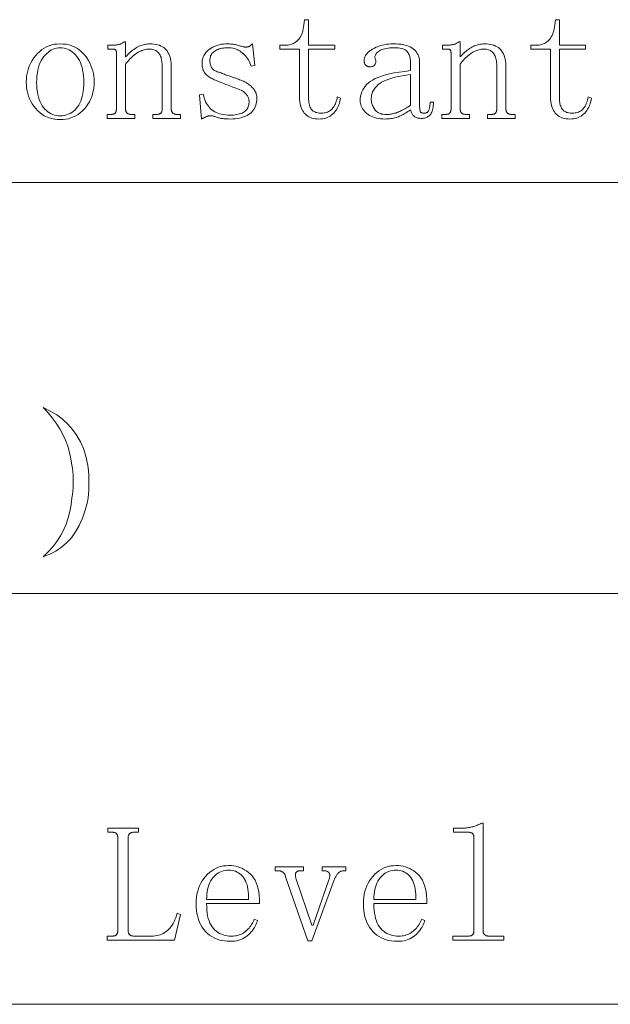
# Model space of a CAD drawing. Extents: x 1 to 297, y 1 to 210.
# Tile 68 of 171: x 144 to 152, y 30 to 42. Entities that reach past the tile are written whole.
import ezdxf

# ---------------------------------------------------------------- set-up
doc = ezdxf.new("R2010")
doc.units = 0

msp = doc.modelspace()

# ---------------------------------------------------------------- linework, layer by layer
at = {"color": 7, "lineweight": 13}
for p, q in [((1.306, 40.342), (219.321, 40.342)), ((1.306, 34.953), (219.321, 34.953)), ((1.306, 29.565), (219.321, 29.565))]:
    msp.add_line(p, q, dxfattribs=at)
for points in [[(147.918, 41.459), (147.919, 41.436), (147.92, 41.414), (147.922, 41.394), (147.925, 41.375), (147.929, 41.358), (147.934, 41.343), (147.939, 41.329), (147.946, 41.317), (147.953, 41.306), (147.961, 41.296), (147.97, 41.288), (147.98, 41.281), (147.991, 41.274), (148.002, 41.269), (148.015, 41.264), (148.028, 41.26), (148.042, 41.257), (148.057, 41.255), (148.073, 41.254), (148.09, 41.253), (148.106, 41.254), (148.122, 41.256), (148.138, 41.258), (148.153, 41.262), (148.167, 41.267), (148.18, 41.273), (148.193, 41.281), (148.205, 41.289), (148.216, 41.299), (148.227, 41.309), (148.237, 41.321), (148.246, 41.333), (148.254, 41.347), (148.262, 41.361), (148.27, 41.377), (148.276, 41.393), (148.282, 41.41), (148.287, 41.428), (148.292, 41.448), (148.295, 41.468), (148.338, 41.451), (148.334, 41.427), (148.329, 41.404), (148.323, 41.382), (148.316, 41.361), (148.307, 41.341), (148.298, 41.322), (148.287, 41.304), (148.275, 41.286), (148.262, 41.269), (148.248, 41.253), (148.233, 41.239), (148.217, 41.226), (148.2, 41.214), (148.182, 41.204), (148.163, 41.196), (148.144, 41.189), (148.123, 41.183), (148.101, 41.179), (148.079, 41.177), (148.055, 41.176), (148.03, 41.177), (148.006, 41.179), (147.984, 41.183), (147.963, 41.189), (147.943, 41.196), (147.924, 41.204), (147.907, 41.214), (147.891, 41.226), (147.876, 41.239), (147.862, 41.253), (147.85, 41.27), (147.839, 41.288), (147.83, 41.307), (147.821, 41.329), (147.814, 41.352), (147.808, 41.377), (147.804, 41.403), (147.801, 41.432), (147.799, 41.462), (147.798, 41.493), (147.798, 42.093), (147.541, 42.093), (147.541, 42.145), (147.61, 42.145), (147.63, 42.146), (147.649, 42.147), (147.668, 42.151), (147.686, 42.155), (147.703, 42.161), (147.719, 42.168), (147.735, 42.176), (147.749, 42.186), (147.763, 42.197), (147.777, 42.209), (147.789, 42.223), (147.801, 42.238), (147.811, 42.254), (147.821, 42.272), (147.829, 42.292), (147.837, 42.313), (147.844, 42.335), (147.849, 42.359), (147.854, 42.384), (147.858, 42.411), (147.867, 42.479), (147.918, 42.479), (147.918, 42.145), (148.261, 42.145), (148.261, 42.093), (147.918, 42.093)], [(151.21, 41.459), (151.21, 41.436), (151.211, 41.414), (151.213, 41.394), (151.216, 41.375), (151.22, 41.358), (151.225, 41.343), (151.231, 41.329), (151.237, 41.317), (151.244, 41.306), (151.252, 41.296), (151.261, 41.288), (151.271, 41.281), (151.282, 41.274), (151.294, 41.269), (151.306, 41.264), (151.319, 41.26), (151.333, 41.257), (151.348, 41.255), (151.364, 41.254), (151.381, 41.253), (151.398, 41.254), (151.414, 41.256), (151.429, 41.258), (151.444, 41.262), (151.458, 41.267), (151.472, 41.273), (151.484, 41.281), (151.496, 41.289), (151.508, 41.299), (151.518, 41.309), (151.528, 41.321), (151.537, 41.333), (151.546, 41.347), (151.554, 41.361), (151.561, 41.377), (151.568, 41.393), (151.573, 41.41), (151.578, 41.428), (151.583, 41.448), (151.587, 41.468), (151.63, 41.451), (151.626, 41.427), (151.62, 41.404), (151.614, 41.382), (151.607, 41.361), (151.598, 41.341), (151.589, 41.322), (151.578, 41.304), (151.566, 41.286), (151.554, 41.269), (151.54, 41.253), (151.525, 41.239), (151.509, 41.226), (151.492, 41.214), (151.474, 41.204), (151.455, 41.196), (151.435, 41.189), (151.414, 41.183), (151.393, 41.179), (151.37, 41.177), (151.347, 41.176), (151.322, 41.177), (151.298, 41.179), (151.275, 41.183), (151.254, 41.189), (151.234, 41.196), (151.216, 41.204), (151.198, 41.214), (151.182, 41.226), (151.167, 41.239), (151.154, 41.253), (151.142, 41.27), (151.131, 41.288), (151.121, 41.307), (151.113, 41.329), (151.106, 41.352), (151.1, 41.377), (151.095, 41.403), (151.092, 41.432), (151.09, 41.462), (151.09, 41.493), (151.09, 42.093), (150.832, 42.093), (150.832, 42.145), (150.901, 42.145), (150.921, 42.146), (150.941, 42.147), (150.959, 42.151), (150.977, 42.155), (150.994, 42.161), (151.011, 42.168), (151.026, 42.176), (151.041, 42.186), (151.055, 42.197), (151.068, 42.209), (151.081, 42.223), (151.092, 42.238), (151.102, 42.254), (151.112, 42.272), (151.121, 42.292), (151.128, 42.313), (151.135, 42.335), (151.141, 42.359), (151.146, 42.384), (151.15, 42.411), (151.158, 42.479), (151.21, 42.479), (151.21, 42.145), (151.552, 42.145), (151.552, 42.093), (151.21, 42.093)], [(145.107, 41.665), (145.105, 41.623), (145.102, 41.582), (145.095, 41.543), (145.086, 41.505), (145.075, 41.469), (145.06, 41.434), (145.044, 41.401), (145.024, 41.369), (145.003, 41.338), (144.978, 41.309), (144.952, 41.282), (144.924, 41.258), (144.896, 41.237), (144.866, 41.219), (144.835, 41.203), (144.802, 41.19), (144.769, 41.18), (144.734, 41.173), (144.698, 41.169), (144.661, 41.168), (144.622, 41.169), (144.585, 41.174), (144.549, 41.181), (144.515, 41.191), (144.482, 41.204), (144.451, 41.22), (144.421, 41.239), (144.392, 41.261), (144.365, 41.286), (144.34, 41.313), (144.316, 41.343), (144.295, 41.374), (144.276, 41.406), (144.26, 41.44), (144.246, 41.474), (144.235, 41.51), (144.226, 41.547), (144.22, 41.585), (144.217, 41.624), (144.215, 41.665), (144.217, 41.702), (144.22, 41.739), (144.226, 41.775), (144.235, 41.81), (144.246, 41.845), (144.26, 41.879), (144.276, 41.912), (144.295, 41.945), (144.316, 41.977), (144.34, 42.008), (144.365, 42.037), (144.392, 42.063), (144.421, 42.086), (144.451, 42.106), (144.482, 42.123), (144.515, 42.137), (144.549, 42.148), (144.585, 42.156), (144.622, 42.16), (144.661, 42.162), (144.701, 42.16), (144.74, 42.156), (144.777, 42.148), (144.812, 42.137), (144.845, 42.123), (144.877, 42.106), (144.907, 42.086), (144.935, 42.063), (144.962, 42.037), (144.987, 42.008), (145.01, 41.977), (145.03, 41.945), (145.048, 41.912), (145.064, 41.879), (145.077, 41.845), (145.088, 41.81), (145.096, 41.775), (145.102, 41.739), (145.105, 41.702)], [(144.352, 41.656), (144.353, 41.613), (144.356, 41.572), (144.361, 41.533), (144.367, 41.497), (144.375, 41.462), (144.385, 41.431), (144.397, 41.401), (144.41, 41.374), (144.425, 41.349), (144.442, 41.326), (144.461, 41.306), (144.48, 41.288), (144.5, 41.272), (144.521, 41.258), (144.542, 41.246), (144.564, 41.236), (144.587, 41.229), (144.611, 41.223), (144.636, 41.22), (144.661, 41.219), (144.689, 41.22), (144.717, 41.224), (144.743, 41.23), (144.767, 41.238), (144.791, 41.248), (144.813, 41.261), (144.833, 41.276), (144.853, 41.293), (144.871, 41.313), (144.888, 41.335), (144.904, 41.359), (144.917, 41.385), (144.93, 41.412), (144.94, 41.442), (144.949, 41.473), (144.957, 41.506), (144.962, 41.541), (144.966, 41.578), (144.969, 41.616), (144.97, 41.656), (144.969, 41.7), (144.966, 41.741), (144.961, 41.78), (144.955, 41.817), (144.947, 41.852), (144.937, 41.885), (144.925, 41.916), (144.912, 41.944), (144.897, 41.971), (144.88, 41.995), (144.861, 42.017), (144.842, 42.037), (144.822, 42.054), (144.801, 42.069), (144.78, 42.082), (144.758, 42.092), (144.735, 42.1), (144.711, 42.106), (144.686, 42.109), (144.661, 42.111), (144.637, 42.109), (144.614, 42.106), (144.591, 42.1), (144.569, 42.092), (144.547, 42.082), (144.526, 42.069), (144.506, 42.054), (144.485, 42.037), (144.466, 42.017), (144.447, 41.995), (144.429, 41.971), (144.413, 41.944), (144.399, 41.916), (144.386, 41.885), (144.376, 41.852), (144.368, 41.817), (144.361, 41.78), (144.356, 41.741), (144.353, 41.7)], [(145.278, 41.185), (145.278, 41.236), (145.321, 41.236), (145.329, 41.236), (145.337, 41.237), (145.344, 41.238), (145.351, 41.239), (145.357, 41.241), (145.363, 41.242), (145.368, 41.245), (145.373, 41.247), (145.377, 41.25), (145.381, 41.253), (145.384, 41.257), (145.387, 41.261), (145.39, 41.265), (145.392, 41.27), (145.394, 41.275), (145.395, 41.28), (145.397, 41.286), (145.397, 41.292), (145.398, 41.298), (145.398, 41.305), (145.398, 42.042), (145.398, 42.047), (145.398, 42.052), (145.397, 42.056), (145.397, 42.061), (145.396, 42.065), (145.395, 42.068), (145.394, 42.072), (145.393, 42.075), (145.391, 42.078), (145.39, 42.081), (145.388, 42.083), (145.385, 42.085), (145.383, 42.087), (145.38, 42.089), (145.377, 42.09), (145.373, 42.091), (145.369, 42.092), (145.365, 42.093), (145.36, 42.093), (145.355, 42.093), (145.287, 42.093), (145.287, 42.145), (145.347, 42.145), (145.355, 42.145), (145.364, 42.145), (145.372, 42.146), (145.38, 42.146), (145.388, 42.147), (145.397, 42.148), (145.405, 42.149), (145.413, 42.15), (145.42, 42.152), (145.428, 42.153), (145.436, 42.155), (145.443, 42.158), (145.451, 42.16), (145.458, 42.163), (145.466, 42.166), (145.473, 42.17), (145.48, 42.174), (145.487, 42.178), (145.494, 42.183), (145.501, 42.188), (145.518, 42.188), (145.518, 41.991), (145.534, 42.007), (145.549, 42.023), (145.564, 42.038), (145.58, 42.052), (145.595, 42.066), (145.611, 42.078), (145.626, 42.09), (145.642, 42.1), (145.657, 42.11), (145.672, 42.119), (145.688, 42.127), (145.704, 42.135), (145.719, 42.141), (145.736, 42.147), (145.752, 42.151), (145.768, 42.155), (145.785, 42.158), (145.801, 42.16), (145.818, 42.162), (145.835, 42.162), (145.864, 42.161), (145.89, 42.159), (145.916, 42.155), (145.939, 42.15), (145.962, 42.143), (145.982, 42.134), (146.001, 42.124), (146.019, 42.113), (146.035, 42.1), (146.05, 42.085), (146.063, 42.069), (146.074, 42.051), (146.085, 42.032), (146.093, 42.011), (146.101, 41.988), (146.107, 41.965), (146.112, 41.939), (146.115, 41.912), (146.117, 41.884), (146.118, 41.853), (146.118, 41.305), (146.118, 41.298), (146.119, 41.292), (146.12, 41.286), (146.122, 41.28), (146.123, 41.275), (146.126, 41.27), (146.129, 41.265), (146.132, 41.261), (146.135, 41.257), (146.14, 41.253), (146.144, 41.25), (146.149, 41.247), (146.154, 41.245), (146.159, 41.242), (146.164, 41.241), (146.17, 41.239), (146.176, 41.238), (146.182, 41.237), (146.189, 41.236), (146.195, 41.236), (146.238, 41.236), (146.238, 41.185), (145.878, 41.185), (145.878, 41.236), (145.921, 41.236), (145.929, 41.236), (145.937, 41.237), (145.944, 41.238), (145.951, 41.239), (145.957, 41.241), (145.963, 41.242), (145.968, 41.245), (145.973, 41.247), (145.977, 41.25), (145.981, 41.253), (145.984, 41.257), (145.987, 41.261), (145.99, 41.265), (145.992, 41.27), (145.994, 41.275), (145.995, 41.28), (145.997, 41.286), (145.997, 41.292), (145.998, 41.298), (145.998, 41.305), (145.998, 41.879), (145.998, 41.899), (145.996, 41.918), (145.994, 41.937), (145.991, 41.954), (145.987, 41.97), (145.983, 41.986), (145.977, 42), (145.971, 42.014), (145.963, 42.026), (145.955, 42.038), (145.946, 42.048), (145.936, 42.058), (145.926, 42.066), (145.914, 42.073), (145.902, 42.08), (145.888, 42.085), (145.874, 42.088), (145.859, 42.091), (145.843, 42.093), (145.827, 42.093), (145.811, 42.093), (145.796, 42.091), (145.78, 42.089), (145.764, 42.085), (145.748, 42.081), (145.733, 42.075), (145.717, 42.068), (145.701, 42.061), (145.684, 42.052), (145.668, 42.042), (145.652, 42.031), (145.636, 42.02), (145.62, 42.007), (145.605, 41.994), (145.59, 41.98), (145.575, 41.965), (145.56, 41.949), (145.546, 41.932), (145.532, 41.915), (145.518, 41.896), (145.518, 41.305), (145.518, 41.298), (145.519, 41.292), (145.52, 41.286), (145.522, 41.28), (145.523, 41.275), (145.526, 41.27), (145.529, 41.265), (145.532, 41.261), (145.535, 41.257), (145.54, 41.253), (145.544, 41.25), (145.549, 41.247), (145.554, 41.245), (145.559, 41.242), (145.564, 41.241), (145.57, 41.239), (145.576, 41.238), (145.582, 41.237), (145.589, 41.236), (145.595, 41.236), (145.638, 41.236), (145.638, 41.185)], [(146.521, 41.896), (146.522, 41.921), (146.525, 41.945), (146.53, 41.968), (146.537, 41.99), (146.546, 42.01), (146.556, 42.029), (146.569, 42.047), (146.584, 42.064), (146.601, 42.079), (146.62, 42.093), (146.64, 42.106), (146.661, 42.118), (146.682, 42.128), (146.705, 42.137), (146.728, 42.145), (146.752, 42.151), (146.776, 42.156), (146.802, 42.159), (146.828, 42.161), (146.855, 42.162), (146.871, 42.162), (146.886, 42.161), (146.901, 42.16), (146.916, 42.159), (146.93, 42.157), (146.945, 42.154), (146.959, 42.152), (146.973, 42.148), (146.987, 42.145), (147.001, 42.141), (147.014, 42.137), (147.027, 42.133), (147.038, 42.13), (147.049, 42.127), (147.059, 42.125), (147.068, 42.123), (147.076, 42.121), (147.083, 42.12), (147.09, 42.119), (147.095, 42.119), (147.1, 42.119), (147.105, 42.119), (147.11, 42.12), (147.114, 42.121), (147.119, 42.121), (147.123, 42.122), (147.127, 42.123), (147.131, 42.125), (147.135, 42.126), (147.138, 42.128), (147.142, 42.13), (147.145, 42.132), (147.149, 42.134), (147.153, 42.137), (147.157, 42.141), (147.162, 42.144), (147.166, 42.148), (147.171, 42.152), (147.176, 42.157), (147.181, 42.162), (147.215, 41.879), (147.164, 41.871), (147.157, 41.892), (147.148, 41.913), (147.139, 41.933), (147.129, 41.952), (147.118, 41.97), (147.106, 41.987), (147.093, 42.003), (147.079, 42.019), (147.064, 42.033), (147.048, 42.046), (147.032, 42.059), (147.015, 42.069), (146.997, 42.079), (146.98, 42.087), (146.961, 42.095), (146.943, 42.1), (146.924, 42.105), (146.904, 42.108), (146.884, 42.11), (146.864, 42.111), (146.842, 42.11), (146.821, 42.109), (146.801, 42.107), (146.782, 42.104), (146.764, 42.1), (146.747, 42.095), (146.731, 42.09), (146.716, 42.083), (146.701, 42.076), (146.688, 42.068), (146.676, 42.059), (146.665, 42.049), (146.655, 42.039), (146.647, 42.028), (146.64, 42.016), (146.634, 42.004), (146.63, 41.991), (146.626, 41.977), (146.624, 41.963), (146.624, 41.948), (146.624, 41.934), (146.625, 41.921), (146.627, 41.909), (146.629, 41.898), (146.631, 41.887), (146.635, 41.876), (146.639, 41.866), (146.643, 41.857), (146.648, 41.849), (146.654, 41.841), (146.66, 41.833), (146.668, 41.826), (146.676, 41.819), (146.685, 41.813), (146.696, 41.807), (146.707, 41.802), (146.719, 41.797), (146.732, 41.793), (146.746, 41.789), (146.761, 41.785), (146.773, 41.78), (146.786, 41.774), (146.8, 41.769), (146.814, 41.764), (146.828, 41.758), (146.844, 41.752), (146.86, 41.747), (146.876, 41.741), (146.893, 41.735), (146.911, 41.729), (146.929, 41.723), (146.946, 41.717), (146.964, 41.711), (146.981, 41.704), (146.998, 41.698), (147.014, 41.692), (147.031, 41.685), (147.047, 41.678), (147.063, 41.672), (147.078, 41.665), (147.092, 41.658), (147.105, 41.65), (147.117, 41.642), (147.13, 41.634), (147.141, 41.625), (147.153, 41.616), (147.164, 41.606), (147.174, 41.596), (147.184, 41.586), (147.194, 41.575), (147.203, 41.564), (147.211, 41.552), (147.218, 41.54), (147.224, 41.528), (147.229, 41.516), (147.233, 41.503), (147.237, 41.491), (147.239, 41.477), (147.241, 41.464), (147.241, 41.451), (147.24, 41.425), (147.237, 41.401), (147.233, 41.378), (147.227, 41.357), (147.218, 41.336), (147.209, 41.316), (147.197, 41.298), (147.183, 41.281), (147.168, 41.264), (147.151, 41.249), (147.132, 41.235), (147.112, 41.223), (147.09, 41.212), (147.066, 41.203), (147.041, 41.195), (147.014, 41.188), (146.985, 41.183), (146.955, 41.179), (146.923, 41.177), (146.89, 41.176), (146.868, 41.177), (146.847, 41.177), (146.828, 41.178), (146.809, 41.18), (146.792, 41.182), (146.776, 41.184), (146.761, 41.187), (146.747, 41.19), (146.734, 41.194), (146.722, 41.198), (146.711, 41.202), (146.701, 41.205), (146.691, 41.209), (146.681, 41.211), (146.672, 41.214), (146.663, 41.216), (146.655, 41.217), (146.647, 41.218), (146.639, 41.219), (146.632, 41.219), (146.627, 41.219), (146.622, 41.219), (146.617, 41.218), (146.611, 41.217), (146.606, 41.216), (146.6, 41.215), (146.594, 41.213), (146.589, 41.211), (146.583, 41.209), (146.577, 41.206), (146.571, 41.204), (146.565, 41.201), (146.558, 41.198), (146.552, 41.195), (146.546, 41.192), (146.539, 41.189), (146.533, 41.186), (146.526, 41.183), (146.519, 41.18), (146.512, 41.176), (146.487, 41.493), (146.538, 41.502), (146.544, 41.475), (146.551, 41.45), (146.559, 41.426), (146.568, 41.403), (146.579, 41.382), (146.591, 41.362), (146.604, 41.344), (146.618, 41.326), (146.633, 41.311), (146.65, 41.296), (146.667, 41.283), (146.687, 41.272), (146.707, 41.261), (146.729, 41.252), (146.752, 41.245), (146.777, 41.239), (146.803, 41.234), (146.831, 41.23), (146.859, 41.228), (146.89, 41.228), (146.913, 41.228), (146.935, 41.229), (146.957, 41.232), (146.977, 41.235), (146.996, 41.238), (147.014, 41.243), (147.03, 41.249), (147.046, 41.255), (147.06, 41.262), (147.074, 41.271), (147.086, 41.28), (147.097, 41.289), (147.107, 41.3), (147.115, 41.312), (147.122, 41.324), (147.128, 41.337), (147.132, 41.352), (147.136, 41.367), (147.137, 41.382), (147.138, 41.399), (147.138, 41.411), (147.137, 41.422), (147.135, 41.433), (147.133, 41.444), (147.13, 41.454), (147.126, 41.463), (147.121, 41.473), (147.116, 41.481), (147.11, 41.49), (147.104, 41.498), (147.097, 41.505), (147.09, 41.512), (147.083, 41.519), (147.076, 41.525), (147.07, 41.531), (147.063, 41.536), (147.056, 41.541), (147.049, 41.546), (147.042, 41.55), (147.035, 41.553), (147.018, 41.56), (147, 41.567), (146.982, 41.574), (146.964, 41.582), (146.945, 41.589), (146.926, 41.596), (146.907, 41.604), (146.887, 41.611), (146.867, 41.619), (146.847, 41.626), (146.826, 41.634), (146.807, 41.642), (146.787, 41.649), (146.769, 41.656), (146.75, 41.664), (146.733, 41.671), (146.715, 41.678), (146.699, 41.685), (146.682, 41.692), (146.667, 41.699), (146.652, 41.706), (146.638, 41.714), (146.624, 41.721), (146.612, 41.729), (146.6, 41.738), (146.59, 41.746), (146.58, 41.756), (146.571, 41.765), (146.563, 41.775), (146.555, 41.785), (146.549, 41.795), (146.543, 41.806), (146.538, 41.816), (146.533, 41.827), (146.53, 41.838), (146.526, 41.85), (146.524, 41.861), (146.522, 41.873), (146.521, 41.884)], [(148.921, 41.176), (148.891, 41.177), (148.862, 41.179), (148.835, 41.183), (148.809, 41.188), (148.784, 41.195), (148.761, 41.203), (148.739, 41.212), (148.718, 41.223), (148.699, 41.235), (148.681, 41.249), (148.665, 41.264), (148.65, 41.279), (148.637, 41.295), (148.626, 41.311), (148.617, 41.327), (148.609, 41.344), (148.603, 41.362), (148.599, 41.379), (148.596, 41.398), (148.595, 41.416), (148.597, 41.447), (148.601, 41.476), (148.607, 41.504), (148.617, 41.531), (148.628, 41.557), (148.643, 41.581), (148.66, 41.605), (148.68, 41.627), (148.703, 41.649), (148.728, 41.669), (148.757, 41.688), (148.792, 41.706), (148.831, 41.723), (148.876, 41.739), (148.926, 41.754), (148.982, 41.767), (149.042, 41.78), (149.108, 41.791), (149.179, 41.801), (149.255, 41.811), (149.255, 41.913), (149.255, 41.93), (149.254, 41.947), (149.252, 41.962), (149.249, 41.977), (149.246, 41.992), (149.241, 42.005), (149.236, 42.019), (149.231, 42.031), (149.224, 42.043), (149.217, 42.055), (149.208, 42.065), (149.197, 42.075), (149.185, 42.083), (149.17, 42.091), (149.153, 42.097), (149.135, 42.102), (149.114, 42.106), (149.092, 42.108), (149.067, 42.11), (149.041, 42.111), (149.013, 42.11), (148.986, 42.109), (148.961, 42.106), (148.938, 42.103), (148.917, 42.099), (148.897, 42.094), (148.879, 42.087), (148.863, 42.08), (148.848, 42.072), (148.835, 42.063), (148.824, 42.054), (148.814, 42.044), (148.806, 42.035), (148.8, 42.025), (148.795, 42.015), (148.791, 42.005), (148.789, 41.995), (148.789, 41.985), (148.79, 41.975), (148.792, 41.965), (148.796, 41.958), (148.798, 41.951), (148.8, 41.944), (148.801, 41.937), (148.801, 41.931), (148.801, 41.924), (148.8, 41.917), (148.798, 41.91), (148.796, 41.903), (148.792, 41.896), (148.789, 41.89), (148.784, 41.884), (148.779, 41.879), (148.773, 41.874), (148.767, 41.871), (148.76, 41.867), (148.752, 41.865), (148.743, 41.863), (148.734, 41.862), (148.724, 41.862), (148.717, 41.862), (148.711, 41.863), (148.704, 41.864), (148.698, 41.865), (148.693, 41.867), (148.687, 41.87), (148.682, 41.873), (148.677, 41.876), (148.673, 41.879), (148.668, 41.883), (148.664, 41.888), (148.66, 41.893), (148.657, 41.898), (148.654, 41.904), (148.652, 41.91), (148.65, 41.917), (148.649, 41.924), (148.648, 41.931), (148.647, 41.939), (148.647, 41.948), (148.648, 41.963), (148.651, 41.978), (148.657, 41.993), (148.665, 42.008), (148.675, 42.023), (148.687, 42.037), (148.701, 42.052), (148.718, 42.066), (148.737, 42.08), (148.758, 42.093), (148.781, 42.106), (148.805, 42.118), (148.83, 42.128), (148.855, 42.137), (148.882, 42.145), (148.91, 42.151), (148.939, 42.156), (148.969, 42.159), (149, 42.161), (149.032, 42.162), (149.066, 42.161), (149.098, 42.159), (149.128, 42.156), (149.156, 42.152), (149.182, 42.146), (149.207, 42.139), (149.23, 42.131), (149.252, 42.121), (149.272, 42.11), (149.29, 42.098), (149.306, 42.084), (149.32, 42.07), (149.333, 42.054), (149.344, 42.037), (149.354, 42.02), (149.362, 42.001), (149.368, 41.98), (149.372, 41.959), (149.374, 41.937), (149.375, 41.913), (149.375, 41.348), (149.375, 41.335), (149.376, 41.323), (149.376, 41.312), (149.377, 41.302), (149.378, 41.293), (149.38, 41.285), (149.382, 41.279), (149.383, 41.274), (149.386, 41.269), (149.388, 41.266), (149.391, 41.264), (149.394, 41.262), (149.398, 41.26), (149.402, 41.258), (149.406, 41.257), (149.411, 41.255), (149.417, 41.255), (149.422, 41.254), (149.429, 41.254), (149.435, 41.253), (149.444, 41.254), (149.451, 41.255), (149.459, 41.257), (149.465, 41.26), (149.472, 41.263), (149.477, 41.267), (149.483, 41.272), (149.487, 41.278), (149.492, 41.285), (149.495, 41.292), (149.499, 41.3), (149.501, 41.309), (149.504, 41.318), (149.506, 41.328), (149.508, 41.338), (149.51, 41.349), (149.511, 41.361), (149.512, 41.373), (149.512, 41.386), (149.512, 41.399), (149.555, 41.399), (149.555, 41.376), (149.554, 41.354), (149.551, 41.334), (149.548, 41.315), (149.545, 41.297), (149.54, 41.281), (149.534, 41.267), (149.528, 41.254), (149.521, 41.242), (149.512, 41.232), (149.504, 41.223), (149.494, 41.215), (149.484, 41.208), (149.474, 41.202), (149.463, 41.197), (149.452, 41.192), (149.44, 41.189), (149.427, 41.187), (149.414, 41.185), (149.401, 41.185), (149.389, 41.185), (149.378, 41.186), (149.367, 41.187), (149.357, 41.189), (149.347, 41.191), (149.338, 41.194), (149.33, 41.197), (149.321, 41.201), (149.314, 41.206), (149.307, 41.211), (149.3, 41.216), (149.294, 41.222), (149.288, 41.229), (149.282, 41.237), (149.277, 41.245), (149.272, 41.254), (149.267, 41.263), (149.263, 41.274), (149.259, 41.285), (149.255, 41.296), (149.238, 41.285), (149.222, 41.273), (149.205, 41.263), (149.189, 41.253), (149.173, 41.244), (149.157, 41.235), (149.142, 41.227), (149.126, 41.219), (149.111, 41.213), (149.097, 41.206), (149.082, 41.201), (149.066, 41.195), (149.05, 41.191), (149.034, 41.187), (149.016, 41.184), (148.998, 41.181), (148.98, 41.179), (148.961, 41.177), (148.941, 41.177)], [(149.667, 41.185), (149.667, 41.236), (149.71, 41.236), (149.718, 41.236), (149.726, 41.237), (149.733, 41.238), (149.74, 41.239), (149.746, 41.241), (149.752, 41.242), (149.757, 41.245), (149.762, 41.247), (149.766, 41.25), (149.77, 41.253), (149.773, 41.257), (149.776, 41.261), (149.778, 41.265), (149.781, 41.27), (149.782, 41.275), (149.784, 41.28), (149.785, 41.286), (149.786, 41.292), (149.787, 41.298), (149.787, 41.305), (149.787, 42.042), (149.787, 42.047), (149.786, 42.052), (149.786, 42.056), (149.785, 42.061), (149.785, 42.065), (149.784, 42.068), (149.783, 42.072), (149.781, 42.075), (149.78, 42.078), (149.778, 42.081), (149.776, 42.083), (149.774, 42.085), (149.771, 42.087), (149.769, 42.089), (149.765, 42.09), (149.762, 42.091), (149.758, 42.092), (149.753, 42.093), (149.749, 42.093), (149.744, 42.093), (149.675, 42.093), (149.675, 42.145), (149.735, 42.145), (149.744, 42.145), (149.752, 42.145), (149.761, 42.146), (149.769, 42.146), (149.777, 42.147), (149.785, 42.148), (149.793, 42.149), (149.801, 42.15), (149.809, 42.152), (149.817, 42.153), (149.824, 42.155), (149.832, 42.158), (149.839, 42.16), (149.847, 42.163), (149.854, 42.166), (149.861, 42.17), (149.869, 42.174), (149.876, 42.178), (149.883, 42.183), (149.89, 42.188), (149.907, 42.188), (149.907, 41.991), (149.922, 42.007), (149.938, 42.023), (149.953, 42.038), (149.968, 42.052), (149.984, 42.066), (149.999, 42.078), (150.015, 42.09), (150.03, 42.1), (150.046, 42.11), (150.061, 42.119), (150.077, 42.127), (150.092, 42.135), (150.108, 42.141), (150.124, 42.147), (150.14, 42.151), (150.157, 42.155), (150.173, 42.158), (150.19, 42.16), (150.207, 42.162), (150.224, 42.162), (150.252, 42.161), (150.279, 42.159), (150.304, 42.155), (150.328, 42.15), (150.35, 42.143), (150.371, 42.134), (150.39, 42.124), (150.408, 42.113), (150.424, 42.1), (150.438, 42.085), (150.451, 42.069), (150.463, 42.051), (150.473, 42.032), (150.482, 42.011), (150.49, 41.988), (150.496, 41.965), (150.501, 41.939), (150.504, 41.912), (150.506, 41.884), (150.507, 41.853), (150.507, 41.305), (150.507, 41.298), (150.508, 41.292), (150.509, 41.286), (150.51, 41.28), (150.512, 41.275), (150.514, 41.27), (150.517, 41.265), (150.52, 41.261), (150.524, 41.257), (150.528, 41.253), (150.533, 41.25), (150.537, 41.247), (150.542, 41.245), (150.547, 41.242), (150.553, 41.241), (150.558, 41.239), (150.564, 41.238), (150.571, 41.237), (150.577, 41.236), (150.584, 41.236), (150.627, 41.236), (150.627, 41.185), (150.267, 41.185), (150.267, 41.236), (150.31, 41.236), (150.318, 41.236), (150.326, 41.237), (150.333, 41.238), (150.34, 41.239), (150.346, 41.241), (150.352, 41.242), (150.357, 41.245), (150.362, 41.247), (150.366, 41.25), (150.37, 41.253), (150.373, 41.257), (150.376, 41.261), (150.378, 41.265), (150.381, 41.27), (150.382, 41.275), (150.384, 41.28), (150.385, 41.286), (150.386, 41.292), (150.387, 41.298), (150.387, 41.305), (150.387, 41.879), (150.386, 41.899), (150.385, 41.918), (150.383, 41.937), (150.38, 41.954), (150.376, 41.97), (150.371, 41.986), (150.366, 42), (150.359, 42.014), (150.352, 42.026), (150.344, 42.038), (150.335, 42.048), (150.325, 42.058), (150.314, 42.066), (150.303, 42.073), (150.29, 42.08), (150.277, 42.085), (150.263, 42.088), (150.248, 42.091), (150.232, 42.093), (150.215, 42.093), (150.2, 42.093), (150.184, 42.091), (150.169, 42.089), (150.153, 42.085), (150.137, 42.081), (150.121, 42.075), (150.105, 42.068), (150.089, 42.061), (150.073, 42.052), (150.057, 42.042), (150.041, 42.031), (150.025, 42.02), (150.009, 42.007), (149.994, 41.994), (149.978, 41.98), (149.964, 41.965), (149.949, 41.949), (149.935, 41.932), (149.921, 41.915), (149.907, 41.896), (149.907, 41.305), (149.907, 41.298), (149.908, 41.292), (149.909, 41.286), (149.91, 41.28), (149.912, 41.275), (149.914, 41.27), (149.917, 41.265), (149.92, 41.261), (149.924, 41.257), (149.928, 41.253), (149.933, 41.25), (149.937, 41.247), (149.942, 41.245), (149.947, 41.242), (149.953, 41.241), (149.958, 41.239), (149.964, 41.238), (149.971, 41.237), (149.977, 41.236), (149.984, 41.236), (150.027, 41.236), (150.027, 41.185)], [(148.741, 41.442), (148.741, 41.427), (148.743, 41.412), (148.745, 41.397), (148.749, 41.382), (148.753, 41.368), (148.758, 41.354), (148.764, 41.34), (148.771, 41.327), (148.779, 41.314), (148.788, 41.301), (148.798, 41.288), (148.809, 41.277), (148.821, 41.268), (148.835, 41.259), (148.849, 41.252), (148.865, 41.247), (148.881, 41.242), (148.899, 41.239), (148.918, 41.237), (148.938, 41.236), (148.954, 41.237), (148.969, 41.237), (148.984, 41.239), (149, 41.241), (149.015, 41.244), (149.031, 41.247), (149.046, 41.251), (149.062, 41.255), (149.077, 41.261), (149.092, 41.266), (149.108, 41.273), (149.124, 41.279), (149.139, 41.287), (149.156, 41.295), (149.172, 41.304), (149.188, 41.313), (149.205, 41.323), (149.221, 41.333), (149.238, 41.345), (149.255, 41.356), (149.255, 41.759), (149.199, 41.752), (149.146, 41.744), (149.097, 41.734), (149.051, 41.724), (149.009, 41.713), (148.97, 41.701), (148.935, 41.688), (148.904, 41.674), (148.877, 41.659), (148.852, 41.643), (148.831, 41.627), (148.812, 41.609), (148.796, 41.591), (148.781, 41.572), (148.769, 41.552), (148.759, 41.532), (148.751, 41.511), (148.745, 41.488), (148.742, 41.466)], [(144.438, 37.391), (144.53, 37.346), (144.615, 37.295), (144.692, 37.238), (144.762, 37.174), (144.824, 37.103), (144.878, 37.026), (144.925, 36.943), (144.965, 36.853), (144.997, 36.756), (145.021, 36.653), (145.027, 36.605), (145.032, 36.557), (145.035, 36.508), (145.037, 36.459), (145.038, 36.409), (145.037, 36.359), (145.035, 36.309), (145.032, 36.258), (145.027, 36.208), (145.021, 36.156), (144.99, 36.044), (144.954, 35.941), (144.911, 35.847), (144.862, 35.761), (144.807, 35.685), (144.745, 35.617), (144.678, 35.559), (144.604, 35.509), (144.524, 35.468), (144.438, 35.436), (144.504, 35.5), (144.563, 35.566), (144.616, 35.635), (144.663, 35.708), (144.704, 35.783), (144.738, 35.862), (144.767, 35.944), (144.789, 36.029), (144.805, 36.117), (144.815, 36.208), (144.821, 36.252), (144.826, 36.296), (144.83, 36.34), (144.832, 36.383), (144.832, 36.426), (144.832, 36.469), (144.83, 36.511), (144.826, 36.553), (144.821, 36.595), (144.815, 36.636), (144.802, 36.721), (144.784, 36.804), (144.76, 36.884), (144.73, 36.963), (144.695, 37.039), (144.655, 37.114), (144.609, 37.186), (144.557, 37.256), (144.501, 37.324)], [(149.915, 31.873), (149.931, 31.874), (149.946, 31.874), (149.961, 31.875), (149.976, 31.876), (149.99, 31.878), (150.005, 31.88), (150.019, 31.882), (150.033, 31.884), (150.047, 31.887), (150.061, 31.891), (150.075, 31.894), (150.088, 31.898), (150.101, 31.902), (150.114, 31.907), (150.127, 31.912), (150.14, 31.917), (150.153, 31.923), (150.165, 31.929), (150.177, 31.935), (150.19, 31.942), (150.207, 31.942), (150.207, 30.528), (150.207, 30.521), (150.208, 30.515), (150.209, 30.509), (150.21, 30.503), (150.212, 30.498), (150.214, 30.493), (150.217, 30.488), (150.22, 30.484), (150.224, 30.48), (150.228, 30.476), (150.233, 30.473), (150.237, 30.47), (150.242, 30.468), (150.247, 30.465), (150.253, 30.463), (150.258, 30.462), (150.264, 30.461), (150.271, 30.46), (150.277, 30.459), (150.284, 30.459), (150.481, 30.459), (150.481, 30.408), (149.812, 30.408), (149.812, 30.459), (150.01, 30.459), (150.018, 30.459), (150.026, 30.46), (150.033, 30.461), (150.04, 30.462), (150.046, 30.463), (150.052, 30.465), (150.057, 30.468), (150.062, 30.47), (150.066, 30.473), (150.07, 30.476), (150.073, 30.48), (150.076, 30.484), (150.078, 30.488), (150.081, 30.493), (150.082, 30.498), (150.084, 30.503), (150.085, 30.509), (150.086, 30.515), (150.087, 30.521), (150.087, 30.528), (150.087, 31.753), (150.087, 31.76), (150.086, 31.766), (150.085, 31.772), (150.084, 31.778), (150.082, 31.783), (150.081, 31.788), (150.078, 31.793), (150.076, 31.797), (150.073, 31.801), (150.07, 31.805), (150.066, 31.808), (150.062, 31.811), (150.057, 31.814), (150.052, 31.816), (150.046, 31.818), (150.04, 31.819), (150.033, 31.82), (150.026, 31.821), (150.018, 31.822), (150.01, 31.822), (149.821, 31.822), (149.821, 31.873)], [(145.552, 30.528), (145.553, 30.521), (145.553, 30.515), (145.554, 30.509), (145.556, 30.503), (145.558, 30.498), (145.56, 30.493), (145.563, 30.488), (145.566, 30.484), (145.57, 30.48), (145.574, 30.476), (145.578, 30.473), (145.583, 30.47), (145.588, 30.468), (145.593, 30.465), (145.598, 30.463), (145.604, 30.462), (145.61, 30.461), (145.616, 30.46), (145.623, 30.459), (145.63, 30.459), (145.861, 30.459), (145.885, 30.46), (145.908, 30.462), (145.93, 30.466), (145.952, 30.471), (145.972, 30.477), (145.993, 30.485), (146.012, 30.495), (146.031, 30.506), (146.049, 30.518), (146.067, 30.532), (146.083, 30.547), (146.099, 30.564), (146.114, 30.583), (146.128, 30.603), (146.142, 30.625), (146.154, 30.649), (146.166, 30.674), (146.176, 30.701), (146.186, 30.729), (146.195, 30.759), (146.238, 30.742), (146.161, 30.408), (145.278, 30.408), (145.278, 30.459), (145.338, 30.459), (145.346, 30.459), (145.354, 30.46), (145.362, 30.461), (145.368, 30.462), (145.375, 30.463), (145.38, 30.465), (145.386, 30.468), (145.39, 30.47), (145.394, 30.473), (145.398, 30.476), (145.401, 30.48), (145.404, 30.484), (145.407, 30.488), (145.409, 30.493), (145.411, 30.498), (145.413, 30.503), (145.414, 30.509), (145.415, 30.515), (145.415, 30.521), (145.415, 30.528), (145.415, 31.753), (145.415, 31.76), (145.415, 31.766), (145.414, 31.772), (145.413, 31.778), (145.411, 31.783), (145.409, 31.788), (145.407, 31.793), (145.404, 31.797), (145.401, 31.801), (145.398, 31.805), (145.394, 31.808), (145.39, 31.811), (145.386, 31.814), (145.38, 31.816), (145.375, 31.818), (145.368, 31.819), (145.362, 31.82), (145.354, 31.821), (145.346, 31.822), (145.338, 31.822), (145.287, 31.822), (145.287, 31.873), (145.69, 31.873), (145.69, 31.822), (145.63, 31.822), (145.623, 31.822), (145.616, 31.821), (145.61, 31.82), (145.604, 31.819), (145.598, 31.818), (145.593, 31.816), (145.588, 31.814), (145.583, 31.811), (145.578, 31.808), (145.574, 31.805), (145.57, 31.801), (145.566, 31.797), (145.563, 31.793), (145.56, 31.788), (145.558, 31.783), (145.556, 31.778), (145.554, 31.772), (145.553, 31.766), (145.553, 31.76), (145.552, 31.753)], [(146.581, 30.888), (146.582, 30.843), (146.585, 30.8), (146.589, 30.761), (146.595, 30.724), (146.603, 30.689), (146.613, 30.658), (146.625, 30.629), (146.639, 30.602), (146.654, 30.579), (146.671, 30.558), (146.69, 30.539), (146.709, 30.522), (146.73, 30.507), (146.752, 30.495), (146.775, 30.484), (146.799, 30.475), (146.824, 30.468), (146.851, 30.463), (146.878, 30.46), (146.907, 30.459), (146.929, 30.46), (146.95, 30.462), (146.97, 30.465), (146.99, 30.469), (147.01, 30.475), (147.028, 30.482), (147.046, 30.491), (147.063, 30.5), (147.079, 30.511), (147.095, 30.523), (147.11, 30.537), (147.124, 30.55), (147.138, 30.565), (147.15, 30.58), (147.162, 30.595), (147.172, 30.611), (147.182, 30.628), (147.191, 30.645), (147.199, 30.663), (147.207, 30.682), (147.25, 30.665), (147.244, 30.646), (147.237, 30.627), (147.228, 30.609), (147.219, 30.59), (147.208, 30.572), (147.196, 30.553), (147.182, 30.535), (147.167, 30.517), (147.151, 30.499), (147.134, 30.481), (147.115, 30.463), (147.095, 30.448), (147.074, 30.435), (147.052, 30.423), (147.028, 30.413), (147.003, 30.405), (146.976, 30.399), (146.949, 30.394), (146.92, 30.391), (146.89, 30.391), (146.851, 30.392), (146.814, 30.396), (146.778, 30.402), (146.743, 30.411), (146.711, 30.423), (146.679, 30.437), (146.649, 30.454), (146.621, 30.473), (146.594, 30.495), (146.568, 30.519), (146.545, 30.546), (146.523, 30.575), (146.505, 30.606), (146.489, 30.64), (146.475, 30.676), (146.464, 30.714), (146.455, 30.754), (146.449, 30.796), (146.445, 30.841), (146.444, 30.888), (146.445, 30.93), (146.449, 30.971), (146.455, 31.01), (146.464, 31.047), (146.475, 31.084), (146.489, 31.119), (146.505, 31.152), (146.523, 31.184), (146.545, 31.214), (146.568, 31.243), (146.594, 31.27), (146.62, 31.294), (146.648, 31.316), (146.676, 31.334), (146.706, 31.35), (146.737, 31.362), (146.769, 31.372), (146.803, 31.379), (146.837, 31.383), (146.872, 31.385), (146.905, 31.384), (146.936, 31.38), (146.966, 31.375), (146.996, 31.367), (147.025, 31.357), (147.052, 31.345), (147.079, 31.33), (147.106, 31.314), (147.131, 31.295), (147.155, 31.273), (147.178, 31.25), (147.198, 31.222), (147.216, 31.192), (147.232, 31.158), (147.245, 31.121), (147.256, 31.081), (147.264, 31.038), (147.27, 30.991), (147.274, 30.941), (147.275, 30.888)], [(148.775, 30.888), (148.776, 30.843), (148.779, 30.8), (148.783, 30.761), (148.79, 30.724), (148.798, 30.689), (148.808, 30.658), (148.819, 30.629), (148.833, 30.602), (148.848, 30.579), (148.865, 30.558), (148.884, 30.539), (148.904, 30.522), (148.924, 30.507), (148.946, 30.495), (148.969, 30.484), (148.993, 30.475), (149.019, 30.468), (149.045, 30.463), (149.072, 30.46), (149.101, 30.459), (149.123, 30.46), (149.144, 30.462), (149.165, 30.465), (149.185, 30.469), (149.204, 30.475), (149.222, 30.482), (149.24, 30.491), (149.257, 30.5), (149.274, 30.511), (149.29, 30.523), (149.305, 30.537), (149.319, 30.55), (149.332, 30.565), (149.344, 30.58), (149.356, 30.595), (149.367, 30.611), (149.377, 30.628), (149.386, 30.645), (149.394, 30.663), (149.401, 30.682), (149.444, 30.665), (149.438, 30.646), (149.431, 30.627), (149.423, 30.609), (149.413, 30.59), (149.402, 30.572), (149.39, 30.553), (149.376, 30.535), (149.362, 30.517), (149.345, 30.499), (149.328, 30.481), (149.309, 30.463), (149.29, 30.448), (149.268, 30.435), (149.246, 30.423), (149.222, 30.413), (149.197, 30.405), (149.171, 30.399), (149.143, 30.394), (149.114, 30.391), (149.084, 30.391), (149.045, 30.392), (149.008, 30.396), (148.972, 30.402), (148.938, 30.411), (148.905, 30.423), (148.874, 30.437), (148.844, 30.454), (148.815, 30.473), (148.788, 30.495), (148.762, 30.519), (148.739, 30.546), (148.718, 30.575), (148.699, 30.606), (148.683, 30.64), (148.669, 30.676), (148.658, 30.714), (148.649, 30.754), (148.643, 30.796), (148.639, 30.841), (148.638, 30.888), (148.639, 30.93), (148.643, 30.971), (148.649, 31.01), (148.658, 31.047), (148.669, 31.084), (148.683, 31.119), (148.699, 31.152), (148.718, 31.184), (148.739, 31.214), (148.762, 31.243), (148.788, 31.27), (148.814, 31.294), (148.842, 31.316), (148.871, 31.334), (148.901, 31.35), (148.932, 31.362), (148.964, 31.372), (148.997, 31.379), (149.031, 31.383), (149.067, 31.385), (149.099, 31.384), (149.13, 31.38), (149.161, 31.375), (149.19, 31.367), (149.219, 31.357), (149.247, 31.345), (149.274, 31.33), (149.3, 31.314), (149.325, 31.295), (149.35, 31.273), (149.372, 31.25), (149.393, 31.222), (149.411, 31.192), (149.426, 31.158), (149.44, 31.121), (149.45, 31.081), (149.459, 31.038), (149.465, 30.991), (149.468, 30.941), (149.47, 30.888)], [(147.13, 30.939), (147.13, 30.976), (147.13, 31.011), (147.127, 31.044), (147.123, 31.076), (147.118, 31.105), (147.111, 31.133), (147.102, 31.159), (147.091, 31.183), (147.079, 31.206), (147.065, 31.226), (147.05, 31.245), (147.034, 31.262), (147.017, 31.277), (146.999, 31.289), (146.981, 31.3), (146.961, 31.309), (146.94, 31.316), (146.919, 31.321), (146.896, 31.324), (146.872, 31.325), (146.847, 31.324), (146.823, 31.321), (146.8, 31.316), (146.777, 31.308), (146.756, 31.299), (146.735, 31.288), (146.716, 31.274), (146.697, 31.259), (146.679, 31.242), (146.662, 31.222), (146.647, 31.201), (146.633, 31.178), (146.621, 31.153), (146.61, 31.127), (146.601, 31.1), (146.594, 31.071), (146.588, 31.04), (146.584, 31.008), (146.582, 30.974), (146.581, 30.939)], [(147.961, 30.399), (147.91, 30.399), (147.618, 31.239), (147.616, 31.246), (147.614, 31.252), (147.611, 31.259), (147.609, 31.265), (147.605, 31.27), (147.602, 31.276), (147.598, 31.281), (147.593, 31.286), (147.589, 31.29), (147.584, 31.295), (147.579, 31.299), (147.573, 31.303), (147.568, 31.306), (147.562, 31.309), (147.556, 31.311), (147.55, 31.313), (147.544, 31.314), (147.537, 31.315), (147.531, 31.316), (147.524, 31.316), (147.481, 31.316), (147.481, 31.368), (147.85, 31.368), (147.85, 31.316), (147.815, 31.316), (147.805, 31.316), (147.796, 31.315), (147.788, 31.314), (147.78, 31.312), (147.773, 31.31), (147.767, 31.307), (147.762, 31.304), (147.758, 31.3), (147.754, 31.295), (147.751, 31.291), (147.749, 31.285), (147.747, 31.279), (147.746, 31.272), (147.745, 31.265), (147.746, 31.256), (147.746, 31.247), (147.748, 31.238), (147.75, 31.227), (147.752, 31.217), (147.755, 31.205), (147.961, 30.605), (147.978, 30.605), (148.184, 31.196), (148.189, 31.208), (148.192, 31.219), (148.195, 31.23), (148.197, 31.239), (148.198, 31.249), (148.198, 31.257), (148.197, 31.266), (148.195, 31.273), (148.192, 31.28), (148.188, 31.286), (148.184, 31.292), (148.178, 31.297), (148.173, 31.302), (148.166, 31.305), (148.159, 31.309), (148.152, 31.311), (148.143, 31.314), (148.135, 31.315), (148.125, 31.316), (148.115, 31.316), (148.098, 31.316), (148.098, 31.368), (148.407, 31.368), (148.407, 31.316), (148.39, 31.316), (148.379, 31.316), (148.37, 31.315), (148.361, 31.314), (148.352, 31.311), (148.343, 31.309), (148.336, 31.305), (148.328, 31.302), (148.321, 31.297), (148.314, 31.292), (148.308, 31.286), (148.302, 31.28), (148.296, 31.273), (148.291, 31.266), (148.285, 31.257), (148.279, 31.249), (148.274, 31.239), (148.268, 31.23), (148.263, 31.219), (148.258, 31.208), (148.252, 31.196)], [(149.324, 30.939), (149.325, 30.976), (149.324, 31.011), (149.322, 31.044), (149.318, 31.076), (149.312, 31.105), (149.305, 31.133), (149.296, 31.159), (149.285, 31.183), (149.273, 31.206), (149.26, 31.226), (149.245, 31.245), (149.229, 31.262), (149.212, 31.277), (149.194, 31.289), (149.175, 31.3), (149.155, 31.309), (149.134, 31.316), (149.113, 31.321), (149.09, 31.324), (149.067, 31.325), (149.041, 31.324), (149.017, 31.321), (148.994, 31.316), (148.971, 31.308), (148.95, 31.299), (148.929, 31.288), (148.91, 31.274), (148.891, 31.259), (148.873, 31.242), (148.857, 31.222), (148.841, 31.201), (148.827, 31.178), (148.815, 31.153), (148.805, 31.127), (148.796, 31.1), (148.788, 31.071), (148.783, 31.04), (148.779, 31.008), (148.776, 30.974), (148.775, 30.939)]]:
    msp.add_lwpolyline(points, close=True, dxfattribs=at)

doc.saveas('drawing.dxf')
